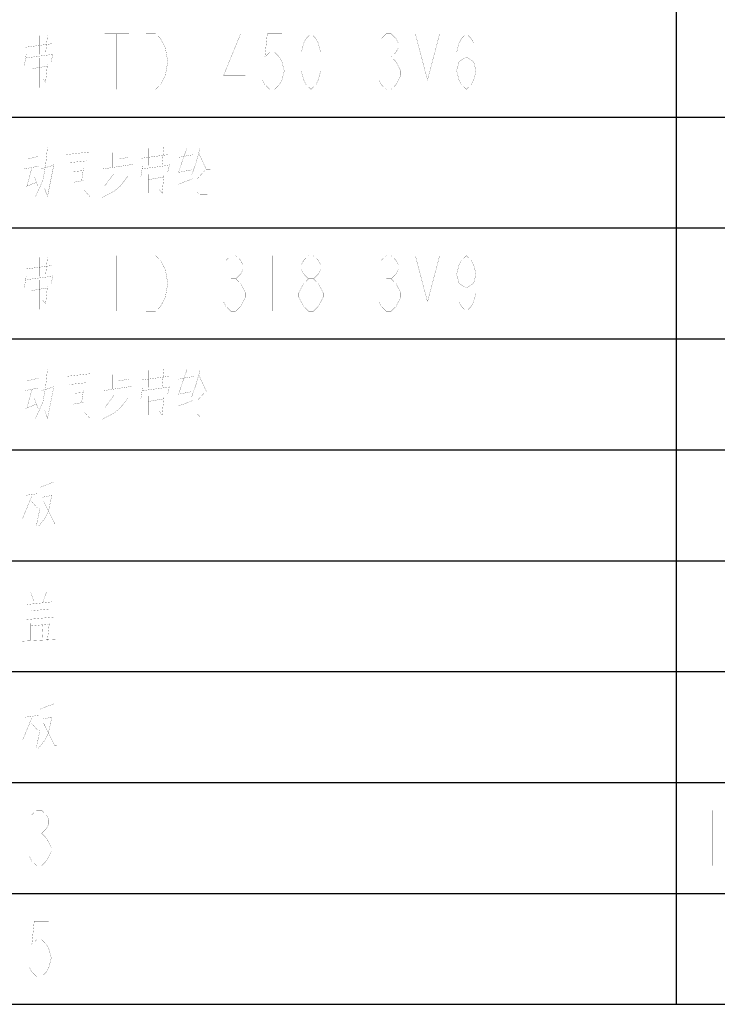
# Model space of a CAD drawing. Header units: millimetres. Extents: x 0 to 8480361154, y -14382841229 to 497.
# Tile 9 of 24: x 680 to 724, y 7 to 69. Entities that reach past the tile are written whole.
import ezdxf

# ---------------------------------------------------------------- set-up
doc = ezdxf.new("R2010")
doc.units = ezdxf.units.MM
doc.header["$LTSCALE"] = 16.335
doc.layers.get('0').update_dxf_attribs({"linetype": 'CONTINUOUS'})
doc.layers.add('040008810005_DXF_TABLE', color=7, linetype='CONTINUOUS')

# ---------------------------------------------------------------- blocks, each defined once
blk = doc.blocks.new('TABLE_BL1', base_point=(609.384, 251.643))
at = {"layer": '040008810005_DXF_TABLE', "color": 2, "linetype": 'Continuous'}
for p, q in [((721.867, 6.643), (721.867, 496.643)), ((634.867, 62.643), (814.867, 62.643)), ((634.867, 55.643), (814.867, 55.643)), ((634.867, 48.643), (814.867, 48.643)), ((634.867, 41.643), (814.867, 41.643)), ((634.867, 34.643), (814.867, 34.643)), ((634.867, 27.643), (814.867, 27.643)), ((634.867, 20.643), (814.867, 20.643)), ((634.867, 13.643), (814.867, 13.643)), ((634.867, 6.643), (814.867, 6.643))]:
    blk.add_line(p, q, dxfattribs=at)
at = {"layer": '040008810005_DXF_TABLE', "color": 5, "linetype": 'Continuous', "const_width": 0.01}
for points in [[(681.667, 67.78), (681.667, 66.594)], [(682.192, 67.78), (682.075, 66.651)], [(683.504, 67.893), (683.504, 64.393)], [(684.729, 67.893), (684.729, 64.393)], [(685.801, 67.893), (687.332, 67.893)], [(686.567, 67.893), (686.567, 64.393)], [(688.404, 67.893), (689.017, 67.893), (689.323, 67.601), (689.476, 67.309), (689.629, 67.018), (689.782, 66.143), (689.629, 65.268), (689.476, 64.976), (689.323, 64.684), (689.017, 64.393), (688.404, 64.393), (688.404, 67.893)], [(694.376, 64.393), (694.376, 67.893), (693.304, 65.268), (694.682, 65.268)], [(696.979, 67.893), (696.06, 67.893), (695.907, 66.434), (696.213, 66.726), (696.52, 66.726), (696.826, 66.434), (696.979, 66.143), (697.132, 65.559), (696.979, 64.976), (696.826, 64.684), (696.52, 64.393), (696.213, 64.393), (695.907, 64.684), (695.754, 64.976)], [(698.817, 64.393), (698.51, 64.684), (698.357, 64.976), (698.204, 65.559), (698.204, 66.726), (698.357, 67.309), (698.51, 67.601), (698.817, 67.893), (699.123, 67.601), (699.276, 67.309), (699.429, 66.726), (699.429, 65.559), (699.276, 64.976), (699.123, 64.684), (698.817, 64.393)], [(703.257, 67.601), (703.563, 67.893), (703.87, 67.893), (704.176, 67.601), (704.329, 67.309), (704.329, 67.018), (704.176, 66.726), (703.87, 66.434), (704.176, 66.143), (704.329, 65.851), (704.482, 65.559), (704.482, 65.268), (704.329, 64.976), (704.176, 64.684), (703.87, 64.393), (703.563, 64.393), (703.257, 64.684), (703.104, 64.976)], [(705.401, 64.393), (705.401, 67.893), (706.167, 64.976), (706.932, 67.893), (706.932, 64.393)], [(708.004, 65.559), (708.157, 66.143), (708.617, 66.434), (709.076, 66.143), (709.229, 65.559), (709.076, 64.976), (708.923, 64.684), (708.617, 64.393), (708.31, 64.684), (708.157, 64.976), (708.004, 65.559), (708.004, 66.726), (708.157, 67.309), (708.31, 67.601), (708.617, 67.893), (708.923, 67.601), (709.076, 67.309)], [(680.792, 67.046), (682.483, 67.272)], [(681.2, 67.667), (681.2, 66.594)], [(680.85, 66.594), (680.733, 65.86)], [(680.792, 66.368), (682.483, 66.594)], [(682.542, 66.651), (682.425, 66.143)], [(681.2, 66.03), (681.2, 64.844)], [(681.667, 66.368), (681.667, 64.506)], [(682.192, 65.973), (682.075, 64.844), (681.9, 65.07)], [(683.504, 66.143), (684.729, 66.143)], [(691.007, 66.143), (691.926, 66.143)], [(700.807, 66.143), (701.726, 66.143)], [(703.563, 66.434), (703.87, 66.434)], [(681.2, 65.691), (682.192, 65.86)], [(682.192, 60.723), (682.075, 59.594), (681.9, 58.635), (681.433, 57.618)], [(683.358, 60.554), (683.358, 57.618)], [(683.358, 60.272), (684.875, 60.441)], [(684.875, 60.554), (684.875, 57.618), (684.525, 58.014)], [(686.275, 59.481), (686.275, 60.385)], [(686.683, 60.723), (686.683, 59.538)], [(688.55, 60.667), (688.55, 59.594)], [(689.017, 60.78), (689.017, 59.594)], [(689.542, 60.78), (689.425, 59.651)], [(691, 60.723), (690.475, 59.199)], [(691.817, 60.667), (691.583, 59.82), (691.292, 58.973)], [(691.758, 60.328), (692.225, 59.312), (692.458, 59.312)], [(680.908, 59.989), (681.608, 60.159)], [(683.592, 59.764), (684.642, 59.876)], [(686.683, 59.989), (687.325, 60.102)], [(688.142, 60.046), (689.833, 60.272)], [(690.475, 60.102), (691.408, 60.272)], [(691, 59.876), (691, 57.562)], [(680.733, 59.368), (681.608, 59.538)], [(681.2, 59.425), (680.908, 58.296)], [(681.783, 59.368), (682.542, 59.594)], [(682.6, 59.651), (682.192, 57.618), (682.017, 58.126)], [(683.825, 59.368), (683.825, 58.239)], [(683.825, 59.199), (684.408, 59.256)], [(684.467, 59.425), (684.35, 58.635)], [(685.691, 59.368), (687.558, 59.651)], [(686.392, 59.086), (685.808, 58.296)], [(686.683, 59.368), (686.683, 58.409)], [(688.2, 59.594), (688.083, 58.86)], [(688.142, 59.368), (689.833, 59.594)], [(689.017, 59.368), (689.017, 57.506)], [(689.892, 59.651), (689.775, 59.143)], [(690.417, 59.143), (691.292, 59.312)], [(691.642, 59.368), (691.642, 57.901)], [(691.642, 58.747), (692.108, 59.256)], [(680.792, 58.239), (681.492, 58.522)], [(681.375, 58.86), (681.608, 58.239)], [(683.825, 58.522), (684.467, 58.635)], [(687.267, 58.917), (686.8, 58.296), (686.392, 57.957), (685.633, 57.562)], [(688.55, 59.03), (688.55, 57.844)], [(688.55, 58.691), (689.542, 58.86)], [(689.542, 58.973), (689.425, 57.844), (689.25, 58.07)], [(690.475, 58.409), (691.35, 58.747)], [(691.642, 57.901), (691.817, 57.731), (692.283, 57.731), (692.283, 58.296)], [(681.2, 53.667), (681.2, 52.594)], [(681.667, 53.78), (681.667, 52.594)], [(682.192, 53.78), (682.075, 52.651)], [(683.504, 53.893), (683.504, 50.393)], [(684.729, 53.893), (684.729, 50.393)], [(685.801, 53.893), (687.332, 53.893)], [(686.567, 53.893), (686.567, 50.393)], [(688.404, 53.893), (689.017, 53.893), (689.323, 53.601), (689.476, 53.309), (689.629, 53.018), (689.782, 52.143), (689.629, 51.268), (689.476, 50.976), (689.323, 50.684), (689.017, 50.393), (688.404, 50.393), (688.404, 53.893)], [(693.457, 53.601), (693.763, 53.893), (694.07, 53.893), (694.376, 53.601), (694.529, 53.309), (694.529, 53.018), (694.376, 52.726), (694.07, 52.434), (694.376, 52.143), (694.529, 51.851), (694.682, 51.559), (694.682, 51.268), (694.529, 50.976), (694.376, 50.684), (694.07, 50.393), (693.763, 50.393), (693.457, 50.684), (693.304, 50.976)], [(696.367, 53.893), (696.367, 50.393)], [(698.663, 52.434), (698.357, 52.726), (698.204, 53.018), (698.204, 53.309), (698.357, 53.601), (698.663, 53.893), (698.97, 53.893), (699.276, 53.601), (699.429, 53.309), (699.429, 53.018), (699.276, 52.726), (698.97, 52.434)], [(703.257, 53.601), (703.563, 53.893), (703.87, 53.893), (704.176, 53.601), (704.329, 53.309), (704.329, 53.018), (704.176, 52.726), (703.87, 52.434), (704.176, 52.143), (704.329, 51.851), (704.482, 51.559), (704.482, 51.268), (704.329, 50.976), (704.176, 50.684), (703.87, 50.393), (703.563, 50.393), (703.257, 50.684), (703.104, 50.976)], [(705.401, 50.393), (705.401, 53.893), (706.167, 50.976), (706.932, 53.893), (706.932, 50.393)], [(709.229, 52.726), (709.076, 52.143), (708.617, 51.851), (708.157, 52.143), (708.004, 52.726), (708.157, 53.309), (708.31, 53.601), (708.617, 53.893), (708.923, 53.601), (709.076, 53.309), (709.229, 52.726), (709.229, 51.559), (709.076, 50.976), (708.923, 50.684), (708.617, 50.393), (708.31, 50.684), (708.157, 50.976)], [(680.792, 53.046), (682.483, 53.272)], [(680.85, 52.594), (680.733, 51.86)], [(680.792, 52.368), (682.483, 52.594)], [(681.667, 52.368), (681.667, 50.506)], [(682.542, 52.651), (682.425, 52.143)], [(693.763, 52.434), (694.07, 52.434)], [(698.663, 50.393), (698.357, 50.684), (698.204, 50.976), (698.051, 51.268), (698.051, 51.559), (698.204, 51.851), (698.357, 52.143), (698.663, 52.434), (698.97, 52.434), (699.276, 52.143), (699.429, 51.851), (699.582, 51.559), (699.582, 51.268), (699.429, 50.976), (699.276, 50.684), (698.97, 50.393), (698.663, 50.393)], [(703.563, 52.434), (703.87, 52.434)], [(681.2, 52.03), (681.2, 50.844)], [(681.2, 51.691), (682.192, 51.86)], [(682.192, 51.973), (682.075, 50.844), (681.9, 51.07)], [(683.504, 52.143), (684.729, 52.143)], [(691.007, 52.143), (691.926, 52.143)], [(700.807, 52.143), (701.726, 52.143)], [(682.192, 46.723), (682.075, 45.594), (681.9, 44.635), (681.433, 43.618)], [(686.683, 46.723), (686.683, 45.538)], [(688.55, 46.667), (688.55, 45.594)], [(689.017, 46.78), (689.017, 45.594)], [(689.542, 46.78), (689.425, 45.651)], [(691, 46.723), (690.475, 45.199)], [(691.817, 46.667), (691.583, 45.82), (691.292, 44.973)], [(680.908, 45.989), (681.608, 46.159)], [(683.358, 46.554), (683.358, 43.618)], [(683.358, 46.272), (684.875, 46.441)], [(684.875, 46.554), (684.875, 43.618), (684.525, 44.014)], [(686.275, 45.481), (686.275, 46.385)], [(686.683, 45.989), (687.325, 46.102)], [(688.142, 46.046), (689.833, 46.272)], [(690.475, 46.102), (691.408, 46.272)], [(691.758, 46.328), (692.225, 45.312), (692.458, 45.312)], [(680.733, 45.368), (681.608, 45.538)], [(681.2, 45.425), (680.908, 44.296)], [(681.783, 45.368), (682.542, 45.594)], [(682.6, 45.651), (682.192, 43.618), (682.017, 44.126)], [(683.592, 45.764), (684.642, 45.876)], [(683.825, 45.368), (683.825, 44.239)], [(684.467, 45.425), (684.35, 44.635)], [(685.691, 45.368), (687.558, 45.651)], [(686.683, 45.368), (686.683, 44.409)], [(688.2, 45.594), (688.083, 44.86)], [(688.142, 45.368), (689.833, 45.594)], [(689.017, 45.368), (689.017, 43.506)], [(689.892, 45.651), (689.775, 45.143)], [(691, 45.876), (691, 43.562)], [(691.642, 45.368), (691.642, 43.901)], [(681.375, 44.86), (681.608, 44.239)], [(683.825, 45.199), (684.408, 45.256)], [(687.267, 44.917), (686.8, 44.296), (686.392, 43.957), (685.633, 43.562)], [(686.392, 45.086), (685.808, 44.296)], [(688.55, 45.03), (688.55, 43.844)], [(688.55, 44.691), (689.542, 44.86)], [(689.542, 44.973), (689.425, 43.844), (689.25, 44.07)], [(690.417, 45.143), (691.292, 45.312)], [(690.475, 44.409), (691.35, 44.747)], [(691.642, 44.747), (692.108, 45.256)], [(680.792, 44.239), (681.492, 44.522)], [(683.825, 44.522), (684.467, 44.635)], [(691.642, 43.901), (691.817, 43.731), (692.283, 43.731), (692.283, 44.296)], [(681.2, 39.667), (681.2, 36.562)], [(681.725, 39.497), (681.725, 37.973), (681.492, 36.844)], [(681.725, 39.272), (682.6, 39.61)], [(681.2, 38.707), (680.617, 37.296)], [(681.608, 38.876), (680.792, 38.764)], [(682.483, 38.82), (682.25, 37.747), (682.017, 37.296), (681.608, 36.788)], [(681.9, 38.651), (682.483, 38.764)], [(681.2, 38.368), (681.55, 37.973)], [(681.958, 38.368), (682.658, 36.957), (682.775, 36.957)], [(681.142, 32.667), (681.317, 32.102)], [(682.133, 32.667), (681.9, 31.989)], [(682.483, 32.046), (680.908, 31.876)], [(681.725, 31.989), (681.725, 30.973)], [(680.792, 30.917), (682.6, 31.086)], [(681.2, 31.481), (682.308, 31.594)], [(681.142, 29.618), (681.142, 30.691)], [(681.142, 30.522), (682.25, 30.635)], [(681.492, 30.522), (681.492, 29.618)], [(681.842, 29.618), (681.9, 30.578)], [(682.308, 30.691), (682.192, 29.618)], [(680.617, 29.562), (682.716, 29.675)], [(681.2, 25.667), (681.2, 22.562)], [(681.725, 25.497), (681.725, 23.973), (681.492, 22.844)], [(681.725, 25.272), (682.6, 25.61)], [(681.608, 24.876), (680.792, 24.764)], [(681.2, 24.707), (680.617, 23.296)], [(681.2, 24.368), (681.55, 23.973)], [(682.483, 24.82), (682.25, 23.747), (682.017, 23.296), (681.608, 22.788)], [(681.9, 24.651), (682.483, 24.764)], [(681.958, 24.368), (682.658, 22.957), (682.775, 22.957)], [(681.207, 18.601), (681.513, 18.893), (681.82, 18.893), (682.126, 18.601), (682.279, 18.309), (682.279, 18.018), (682.126, 17.726), (681.82, 17.434), (682.126, 17.143), (682.279, 16.851), (682.432, 16.559), (682.432, 16.268), (682.279, 15.976), (682.126, 15.684), (681.82, 15.393), (681.513, 15.393), (681.207, 15.684), (681.054, 15.976)], [(724.142, 18.893), (724.142, 15.393)], [(681.513, 17.434), (681.82, 17.434)], [(682.279, 11.893), (681.36, 11.893), (681.207, 10.434), (681.513, 10.726), (681.82, 10.726), (682.126, 10.434), (682.279, 10.143), (682.432, 9.559), (682.279, 8.976), (682.126, 8.684), (681.82, 8.393), (681.513, 8.393), (681.207, 8.684), (681.054, 8.976)]]:
    blk.add_lwpolyline(points, dxfattribs=at)

msp = doc.modelspace()

# ---------------------------------------------------------------- block references
msp.add_blockref('TABLE_BL1', (609.384, 251.6426))

doc.saveas('drawing.dxf')
